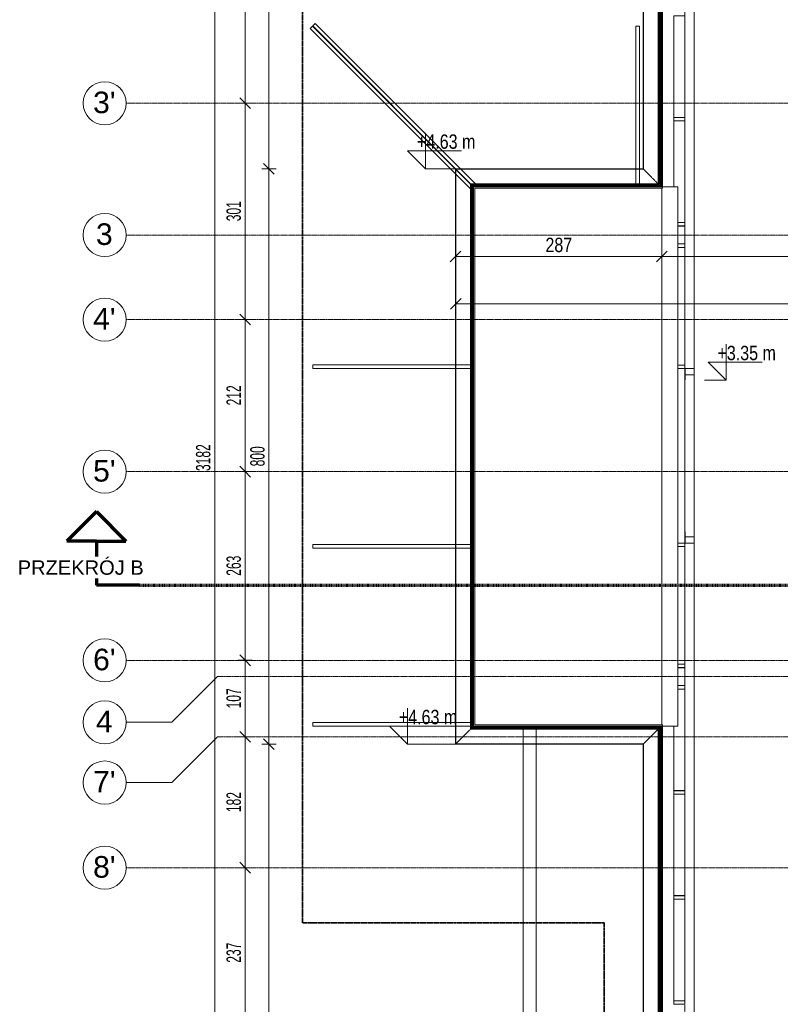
# Model space of a CAD drawing. Header units: millimetres. Extents: x -57350 to 14871, y -25411 to 16830.
# Tile 2 of 66: x -57350 to -46764, y -13094 to 603. Entities that reach past the tile are written whole.
import ezdxf

# ---------------------------------------------------------------- set-up
doc = ezdxf.new("R2010")
doc.units = ezdxf.units.MM
for name, pattern in [('__FK_przerywana', [3.2004, 1.6002, -1.6002]), ('Kreska', [6.35, 3.175, -3.175]), ('Linia siatki', [22.225, 12.7, -3.175, 3.175, -3.175])]:
    doc.linetypes.add(name, pattern=pattern)
for name, color, linetype, lineweight in [('A-ANNO-DIMS', 7, 'Continuous', 5), ('A-ANNO-DIMS-100', 7, 'Continuous', 5), ('A-DETL-GENF', 7, 'Continuous', 5), ('A-DETL-MBND', 7, 'Continuous', 5), ('A-DOOR', 7, 'Continuous', 5), ('A-DOOR-HDLN', 7, 'Kreska', 5), ('A-FLOR', 7, 'Continuous', 5), ('A-FLOR-HRAL', 7, 'Continuous', 5), ('A-GENM-HDLN', 7, 'Continuous', 5), ('A-GLAZ-CWMG', 7, 'Continuous', 5), ('A-WALL', 7, 'Continuous', 5), ('G-ANNO-DIMS', 7, 'Continuous', 5), ('G-ANNO-SYMB', 7, 'Continuous', 5), ('S-GRID', 7, 'Continuous', 5), ('S-GRID-IDEN', 7, 'Continuous', 5)]:
    doc.layers.add(name, color=color, linetype=linetype, lineweight=lineweight)
doc.layers.add('A-DETL', color=7, linetype='Continuous', lineweight=5, true_color=0x00a600)
doc.styles.add('Arial', font='arial.ttf', dxfattribs={"height": 200})
doc.styles.add('Arial_1', font='arial.ttf', dxfattribs={"height": 300})
doc.styles.add('Arial_2', font='arial.ttf', dxfattribs={"width": 0.8, "height": 200})
doc.styles.add('Arial_5', font='arial.ttf', dxfattribs={"width": 0.6, "height": 200})
doc.dimstyles.new('REVIT_standard', dxfattribs={"dimscale": 304.8, "dimtxt": 204.05188, "dimasz": 0.492126, "dimexe": 0.328084, "dimexo": 0.0625, "dimgap": 0, "dimtad": 1, "dimdec": 0, "dimlfac": 0.1, "dimzin": 0, "dimdsep": 46, "dimtxsty": 'Arial_2', "dimblk1": 'OBLIQUE', "dimblk2": 'OBLIQUE', "dimsah": 1, "dimcen": 0.09, "dimazin": 0, "dimtfac": 1, "dimtdec": 4, "dimtix": 1, "dimtmove": 0, "dimatfit": 3, "dimfxl": 0.328084, "dimfxlon": 1, "dimtvp": 1, "dimtolj": 1, "dimtzin": 0, "dimarcsym": 2})
doc.dimstyles.new('standard_wielkość_otworów', dxfattribs={"dimscale": 304.8, "dimtxt": 204.05188, "dimasz": 0.492126, "dimexe": 0.328084, "dimexo": 0.0625, "dimgap": 0, "dimtad": 1, "dimdec": 0, "dimlfac": 0.1, "dimzin": 0, "dimdsep": 46, "dimtxsty": 'Arial_5', "dimblk1": 'OBLIQUE', "dimblk2": 'OBLIQUE', "dimsah": 1, "dimcen": 0.09, "dimazin": 0, "dimtfac": 1, "dimtdec": 4, "dimtix": 1, "dimtmove": 0, "dimatfit": 3, "dimfxl": 0.328084, "dimfxlon": 1, "dimtvp": 1, "dimtolj": 1, "dimtzin": 0, "dimarcsym": 2})

# ---------------------------------------------------------------- blocks, each defined once
blk = doc.blocks.new('ARC_DOOR_DOUBLE_CURTIN WALL - ARC_DOOR_DOUBLE_CURTIN WALL-1736114-RZUT PIĘTRA I')
at = {"layer": 'A-DETL-GENF', "true_color": 0xffe2e2}
for points in [[(0, 80), (-1126, 80), (-1125, 75), (0, 75)], [(1126, 80), (0, 80), (0, 75), (1126, 75)]]:
    blk.add_hatch(color=7, dxfattribs=at).paths.add_polyline_path(points)
at = {"layer": 'A-DOOR', "color": 253, "true_color": 0xaaaaaa}
for p, q in [((-1213, 206), (-1213, 80)), ((-1126, 206), (-1126, 80)), ((1126, 206), (1126, 80)), ((1213, 206), (1213, 80)), ((-1126, 80), (-1213, 80)), ((-1056, 80), (-1126, 80)), ((-1126, 75), (-1126, 80)), ((-1056, 75), (-1056, 80)), ((1056, 80), (1126, 80)), ((1056, 75), (1056, 80)), ((1126, 75), (1126, 80)), ((1213, 80), (1126, 80))]:
    blk.add_line(p, q, dxfattribs=at)
at = {"layer": 'A-DOOR-HDLN', "color": 253, "true_color": 0xaaaaaa}
for centre, start, end in [((1126, 80), 180, 180.255), ((-1126, 80), 359.745, 360)]:
    blk.add_arc(centre, 1126, start, end, dxfattribs=at)
blk = doc.blocks.new('Prostokątny szpros - 50 x 150mm-1736108-RZUT PIĘTRA I')
at = {"layer": 'A-GLAZ-CWMG', "color": 253, "true_color": 0xaaaaaa}
for p, q in [((25, 75), (-25, 75)), ((-25, 75), (-25, -75)), ((25, -75), (25, 75)), ((-25, -75), (25, -75))]:
    blk.add_line(p, q, dxfattribs=at)
blk = doc.blocks.new('Prostokątny szpros - 50 x 150mm-V1-RZUT PIĘTRA I')
at = {"layer": 'A-GLAZ-CWMG', "color": 253, "true_color": 0xaaaaaa}
for p, q in [((-25, 19), (-25, -75)), ((25, -75), (25, 19)), ((-25, -75), (25, -75))]:
    blk.add_line(p, q, dxfattribs=at)
blk = doc.blocks.new('Prostokątny szpros - 50 x 150mm-1766945-RZUT PIĘTRA I')
at = {"layer": 'A-GLAZ-CWMG', "color": 253, "true_color": 0xaaaaaa}
for p, q in [((-48094, 2116), (-48244, 2116)), ((-48244, 2116), (-48244, 705)), ((-48094, 705), (-48094, 2116)), ((-48244, 705), (-48094, 705))]:
    blk.add_line(p, q, dxfattribs=at)
blk = doc.blocks.new('Prostokątny szpros - 50 x 150mm-V2-RZUT PIĘTRA I')
at = {"layer": 'A-GLAZ-CWMG', "color": 253, "true_color": 0xaaaaaa}
for p, q in [((-48094, -806), (-48244, -806)), ((-48244, -806), (-48244, -1724)), ((-48094, -2217), (-48094, -806)), ((-48188, -2217), (-48094, -2217))]:
    blk.add_line(p, q, dxfattribs=at)
blk = doc.blocks.new('Prostokątny szpros - 50 x 150mm-1706415-RZUT PIĘTRA I')
at = {"layer": 'A-GLAZ-CWMG', "color": 253, "true_color": 0xaaaaaa}
for p, q in [((-48094, -4251), (-48188, -4251)), ((-48094, -6678), (-48094, -4251)), ((-48188, -6678), (-48094, -6678))]:
    blk.add_line(p, q, dxfattribs=at)
blk = doc.blocks.new('Prostokątny szpros - 50 x 150mm-1769999-RZUT PIĘTRA I')
at = {"layer": 'A-GLAZ-CWMG', "color": 253, "true_color": 0xaaaaaa}
for p, q in [((-48094, -2567), (-48188, -2567)), ((-48094, -4201), (-48094, -2567)), ((-48188, -4201), (-48094, -4201))]:
    blk.add_line(p, q, dxfattribs=at)
blk = doc.blocks.new('Prostokątny szpros - 50 x 150mm-V3-RZUT PIĘTRA I')
at = {"layer": 'A-GLAZ-CWMG', "color": 253, "true_color": 0xaaaaaa}
for p, q in [((-48094, -8711), (-48188, -8711)), ((-48094, -10122), (-48094, -8711)), ((-48244, -9224), (-48244, -10122)), ((-48244, -10122), (-48094, -10122))]:
    blk.add_line(p, q, dxfattribs=at)
blk = doc.blocks.new('Prostokątny szpros - 50 x 150mm-V4-RZUT PIĘTRA I')
at = {"layer": 'A-GLAZ-CWMG', "color": 253, "true_color": 0xaaaaaa}
for p, q in [((-48094, -8411), (-48188, -8411)), ((-48094, -8661), (-48094, -8411)), ((-48188, -8661), (-48094, -8661))]:
    blk.add_line(p, q, dxfattribs=at)
blk = doc.blocks.new('Typ poręczy górnej - Górna poręcz_wewnętrzny_-1636328-RZUT PIĘTRA I')
at = {"layer": 'A-FLOR-HRAL', "color": 253, "true_color": 0xaaaaaa}
for p, q in [((-53237, 551), (-53272, 516)), ((-50997, -1689), (-53237, 551)), ((-51032, -1724), (-53272, 516)), ((-51032, -1724), (-50997, -1689))]:
    blk.add_line(p, q, dxfattribs=at)
blk = doc.blocks.new('Typ poręczy górnej - Górna poręcz_wewnętrzny_-1636339-RZUT PIĘTRA I')
at = {"layer": 'A-FLOR-HRAL', "color": 253, "true_color": 0xaaaaaa}
for p, q in [((-48726, 513), (-48776, 513)), ((-48776, -1724), (-48776, 513)), ((-48726, -1724), (-48726, 513))]:
    blk.add_line(p, q, dxfattribs=at)
blk = doc.blocks.new('Typ poręczy górnej - Górna poręcz_wewnętrzny_-1637208-RZUT PIĘTRA I')
at = {"layer": 'A-FLOR-HRAL', "color": 253, "true_color": 0xaaaaaa}
for p, q in [((-53272, -9174), (-53272, -9224)), ((-51032, -9174), (-53272, -9174)), ((-51032, -9224), (-53272, -9224))]:
    blk.add_line(p, q, dxfattribs=at)
blk = doc.blocks.new('Typ poręczy górnej - Górna poręcz_wewnętrzny_-1637219-RZUT PIĘTRA I')
at = {"layer": 'A-FLOR-HRAL', "color": 253, "true_color": 0xaaaaaa}
for p, q in [((-53273, 515), (-53308, 480)), ((-51068, -1760), (-53308, 480)), ((-51033, -1725), (-53273, 515)), ((-51068, -1760), (-51033, -1725))]:
    blk.add_line(p, q, dxfattribs=at)
blk = doc.blocks.new('Typ poręczy górnej - Górna poręcz_wewnętrzny_-1637704-RZUT PIĘTRA I')
at = {"layer": 'A-FLOR-HRAL', "color": 253, "true_color": 0xaaaaaa}
for p, q in [((-53272, -6699), (-53272, -6749)), ((-51032, -6699), (-53272, -6699)), ((-51032, -6749), (-53272, -6749))]:
    blk.add_line(p, q, dxfattribs=at)
blk = doc.blocks.new('Typ poręczy górnej - Górna poręcz_wewnętrzny_-1637723-RZUT PIĘTRA I')
at = {"layer": 'A-FLOR-HRAL', "color": 253, "true_color": 0xaaaaaa}
for p, q in [((-53272, -4199), (-53272, -4249)), ((-51032, -4199), (-53272, -4199)), ((-51032, -4249), (-53272, -4249))]:
    blk.add_line(p, q, dxfattribs=at)
blk = doc.blocks.new('Modele ogólne 1 - Modele ogólne 1-1641072-RZUT PIĘTRA I')
at = {"layer": 'A-DETL-MBND'}
for p, q in [((-48673, 10416), (-48673, -1472)), ((-48405, -1740), (-48405, 10148)), ((-48673, -1472), (-51284, -1472)), ((-51284, -1472), (-51284, -9476)), ((-51016, -1740), (-48405, -1740)), ((-51016, -9208), (-51016, -1740)), ((-48405, -9208), (-51016, -9208)), ((-48405, -21136), (-48405, -9208)), ((-51284, -9476), (-48673, -9476)), ((-48673, -9476), (-48673, -21404))]:
    blk.add_line(p, q, dxfattribs=at)
at = {"layer": 'A-GENM-HDLN'}
for p, q in [((-48670, -1476), (-48670, 10412)), ((-48463, -1682), (-48463, 10206)), ((-48463, -1683), (-48463, 10205)), ((-48453, 10196), (-48453, -1692)), ((-48443, 10186), (-48443, -1702)), ((-48433, -1712), (-48433, 10176)), ((-48433, -1713), (-48433, 10175)), ((-48423, 10166), (-48423, -1722)), ((-51281, -1476), (-48670, -1476)), ((-51281, -9473), (-51281, -1476)), ((-51074, -1682), (-48463, -1682)), ((-51074, -9266), (-51074, -1682)), ((-51074, -1683), (-48463, -1683)), ((-51074, -9266), (-51074, -1683)), ((-48453, -1692), (-51064, -1692)), ((-51064, -1692), (-51064, -9256)), ((-48443, -1702), (-51054, -1702)), ((-51054, -1702), (-51054, -9246)), ((-51044, -1712), (-48433, -1712)), ((-51044, -9236), (-51044, -1712)), ((-51044, -1713), (-48433, -1713)), ((-51044, -9236), (-51044, -1713)), ((-48423, -1722), (-51034, -1722)), ((-51034, -1722), (-51034, -9226)), ((-48463, -9266), (-51074, -9266)), ((-48463, -9266), (-51074, -9266)), ((-51064, -9256), (-48453, -9256)), ((-51054, -9246), (-48443, -9246)), ((-48433, -9236), (-51044, -9236)), ((-48433, -9236), (-51044, -9236)), ((-51034, -9226), (-48423, -9226)), ((-48463, -21194), (-48463, -9266)), ((-48463, -21194), (-48463, -9266)), ((-48453, -9256), (-48453, -21184)), ((-48443, -9246), (-48443, -21174)), ((-48433, -21164), (-48433, -9236)), ((-48433, -21164), (-48433, -9236)), ((-48423, -9226), (-48423, -21154)), ((-48670, -9473), (-51281, -9473)), ((-48670, -21401), (-48670, -9473))]:
    blk.add_line(p, q, dxfattribs=at)
for points in [[(-51281, -1476), (-51282, -1475), (-51283, -1473), (-51284, -1473), (-51284, -1472)], [(-48670, -1476), (-48671, -1475), (-48672, -1473), (-48673, -1473), (-48673, -1472)], [(-51074, -1683), (-51074, -1683), (-51074, -1683), (-51075, -1682)], [(-51074, -1682), (-51074, -1683), (-51074, -1683), (-51074, -1683)], [(-51044, -1712), (-51044, -1713), (-51044, -1713), (-51047, -1710), (-51052, -1705), (-51054, -1702)], [(-48463, -1683), (-48463, -1683), (-48463, -1683), (-48464, -1682)], [(-48463, -1682), (-48463, -1683), (-48463, -1683), (-48463, -1683)], [(-48433, -1712), (-48433, -1713), (-48433, -1713), (-48436, -1710), (-48441, -1705), (-48443, -1702)], [(-51074, -9266), (-51074, -9266), (-51074, -9266), (-51075, -9266)], [(-51074, -9266), (-51074, -9266), (-51074, -9266), (-51074, -9266)], [(-51044, -9236), (-51044, -9236), (-51044, -9236), (-51047, -9239), (-51052, -9244), (-51054, -9246)], [(-48463, -9266), (-48463, -9266), (-48463, -9266), (-48464, -9266)], [(-48463, -9266), (-48463, -9266), (-48463, -9266), (-48463, -9266)], [(-48433, -9236), (-48433, -9236), (-48433, -9236), (-48436, -9239), (-48441, -9244), (-48443, -9246)], [(-51281, -9473), (-51282, -9474), (-51283, -9475), (-51284, -9476), (-51284, -9476)], [(-48670, -9473), (-48671, -9474), (-48672, -9475), (-48673, -9476), (-48673, -9476)]]:
    blk.add_open_spline(points, degree=3, dxfattribs=at)
for points in [[(-51075, -1682), (-51075, -1681), (-51080, -1677), (-51093, -1664), (-51110, -1647), (-51126, -1631), (-51139, -1618), (-51154, -1603), (-51167, -1590), (-51178, -1579), (-51187, -1570), (-51196, -1561), (-51204, -1552), (-51214, -1543), (-51226, -1531), (-51242, -1515), (-51261, -1495), (-51274, -1482), (-51281, -1476)], [(-48464, -1682), (-48464, -1681), (-48469, -1677), (-48482, -1664), (-48499, -1647), (-48515, -1631), (-48528, -1618), (-48543, -1603), (-48556, -1590), (-48567, -1579), (-48576, -1570), (-48584, -1561), (-48593, -1552), (-48603, -1543), (-48615, -1531), (-48631, -1515), (-48650, -1496), (-48664, -1482), (-48670, -1476)], [(-51075, -9266), (-51075, -9267), (-51080, -9272), (-51093, -9285), (-51110, -9302), (-51126, -9318), (-51139, -9331), (-51154, -9346), (-51167, -9359), (-51178, -9370), (-51187, -9379), (-51195, -9388), (-51204, -9396), (-51214, -9406), (-51226, -9418), (-51242, -9434), (-51261, -9453), (-51275, -9466), (-51281, -9473)], [(-48464, -9266), (-48464, -9267), (-48469, -9272), (-48482, -9285), (-48499, -9302), (-48515, -9318), (-48528, -9331), (-48543, -9346), (-48556, -9359), (-48567, -9370), (-48576, -9379), (-48585, -9387), (-48593, -9396), (-48603, -9406), (-48615, -9418), (-48631, -9434), (-48650, -9453), (-48663, -9467), (-48670, -9473)]]:
    blk.add_open_spline(points, degree=3, knots=[0, 0, 0, 0, 0.125, 0.25, 0.375, 0.4375, 0.5, 0.5625, 0.625, 0.65625, 0.6875, 0.71875, 0.75, 0.78125, 0.8125, 0.875, 0.9375, 1, 1, 1, 1], dxfattribs=at)
blk = doc.blocks.new('Przekrój - znacznik przekroju strzałka-348499-RZUT PIĘTRA I')
at = {"layer": 'G-ANNO-SYMB', "lineweight": 70}
for p, q in [((-6, 10.22), (-10.11, 6.11)), ((-6, 10.22), (-1.89, 6.11)), ((-6, 6.11), (-10.11, 6.11)), ((-6, 6.11), (-6, 0)), ((-6, 6.11), (-1.89, 6.11)), ((0, 0), (-6, 0))]:
    blk.add_line(p, q, dxfattribs=at)
blk = doc.blocks.new('Siatka - SOsi_Sybol osi-348494-RZUT PIĘTRA I')
at = {"layer": 'S-GRID-IDEN', "color": 142, "true_color": 0x0080c0}
blk.add_circle((0, 0), 3, dxfattribs=at)
blk = doc.blocks.new('DIMBLOCK91-RZUT PIĘTRA I')
at = {"layer": 'A-ANNO-DIMS-100', "color": 250, "true_color": 0x303030, "transparency": 16777216}
for p, q in [((-51284, -2690), (-51284, -2590)), ((-48413, -2690), (-48413, -2590)), ((-51284, -2690), (-51359, -2765)), ((-51284, -2690), (-51209, -2615)), ((-51284, -2690), (-48413, -2690)), ((-51284, -2690), (-51284, -2790)), ((-48413, -2690), (-48488, -2765)), ((-48413, -2690), (-48338, -2615)), ((-48413, -2690), (-48413, -2790))]:
    blk.add_line(p, q, dxfattribs=at)
at = {"layer": 'A-ANNO-DIMS-100', "color": 0, "transparency": 16777216, "insert": (-50033, -2430), "char_height": 200, "width": 440.75, "attachment_point": 1, "line_spacing_factor": 0.941778, "style": 'Arial_2'}
blk.add_mtext('287', dxfattribs=at)
blk = doc.blocks.new('_Oblique')
at = {"color": 0, "linetype": 'ByBlock', "lineweight": -2}
blk.add_line((-0.5, -0.5), (0.5, 0.5), dxfattribs=at)
blk = doc.blocks.new('DIMBLOCK92-RZUT PIĘTRA I')
at = {"layer": 'A-ANNO-DIMS-100', "color": 250, "true_color": 0x303030, "transparency": 16777216}
for p, q in [((-48413, -2690), (-48413, -2590)), ((-36099, -2690), (-36099, -2590)), ((-48413, -2690), (-48488, -2765)), ((-48413, -2690), (-48338, -2615)), ((-48413, -2690), (-36099, -2690)), ((-48413, -2690), (-48413, -2790)), ((-36099, -2690), (-36174, -2765)), ((-36099, -2690), (-36024, -2615)), ((-36099, -2690), (-36099, -2790))]:
    blk.add_line(p, q, dxfattribs=at)
at = {"layer": 'A-ANNO-DIMS-100', "color": 0, "transparency": 16777216, "insert": (-42501, -2430), "char_height": 200, "width": 587.67, "attachment_point": 1, "line_spacing_factor": 0.941778, "style": 'Arial_2'}
blk.add_mtext('1231', dxfattribs=at)
blk = doc.blocks.new('DIMBLOCK141-RZUT PIĘTRA I')
at = {"layer": 'A-ANNO-DIMS-100', "color": 250, "true_color": 0x303030, "transparency": 16777216}
for p, q in [((-54636, 10416), (-54736, 10416)), ((-54636, 10416), (-54711, 10491)), ((-54636, 10416), (-54636, -21404)), ((-54636, 10416), (-54561, 10341)), ((-54636, 10416), (-54536, 10416)), ((-54636, -21404), (-54711, -21329)), ((-54636, -21404), (-54736, -21404)), ((-54636, -21404), (-54561, -21479)), ((-54636, -21404), (-54536, -21404))]:
    blk.add_line(p, q, dxfattribs=at)
at = {"layer": 'A-ANNO-DIMS-100', "color": 0, "transparency": 16777216, "insert": (-54896, -5676), "char_height": 200, "width": 436.98, "attachment_point": 1, "rotation": 90, "line_spacing_factor": 0.941778, "style": 'Arial_5'}
blk.add_mtext('3182', dxfattribs=at)
blk = doc.blocks.new('DIMBLOCK145-RZUT PIĘTRA I')
at = {"layer": 'A-ANNO-DIMS-100', "color": 250, "true_color": 0x303030, "transparency": 16777216}
for p, q in [((-54212, 2376), (-54312, 2376)), ((-54212, 2376), (-54287, 2451)), ((-54212, 2376), (-54212, -559)), ((-54212, 2376), (-54137, 2301)), ((-54212, 2376), (-54112, 2376)), ((-54212, -559), (-54287, -484)), ((-54212, -559), (-54312, -559)), ((-54212, -559), (-54137, -634)), ((-54212, -559), (-54112, -559))]:
    blk.add_line(p, q, dxfattribs=at)
at = {"layer": 'A-ANNO-DIMS-100', "color": 0, "transparency": 16777216, "insert": (-54472, 772), "char_height": 200, "width": 327.74, "attachment_point": 1, "rotation": 90, "line_spacing_factor": 0.941778, "style": 'Arial_5'}
blk.add_mtext('294', dxfattribs=at)
blk = doc.blocks.new('DIMBLOCK146-RZUT PIĘTRA I')
at = {"layer": 'A-ANNO-DIMS-100', "color": 250, "true_color": 0x303030, "transparency": 16777216}
for p, q in [((-54212, -559), (-54287, -484)), ((-54212, -559), (-54312, -559)), ((-54212, -559), (-54212, -3569)), ((-54212, -559), (-54137, -634)), ((-54212, -559), (-54112, -559)), ((-54212, -3569), (-54287, -3494)), ((-54212, -3569), (-54312, -3569)), ((-54212, -3569), (-54137, -3644)), ((-54212, -3569), (-54112, -3569))]:
    blk.add_line(p, q, dxfattribs=at)
at = {"layer": 'A-ANNO-DIMS-100', "color": 0, "transparency": 16777216, "insert": (-54472, -2201), "char_height": 200, "width": 327.74, "attachment_point": 1, "rotation": 90, "line_spacing_factor": 0.941778, "style": 'Arial_5'}
blk.add_mtext('301', dxfattribs=at)
blk = doc.blocks.new('DIMBLOCK147-RZUT PIĘTRA I')
at = {"layer": 'A-ANNO-DIMS-100', "color": 250, "true_color": 0x303030, "transparency": 16777216}
for p, q in [((-54212, -3569), (-54287, -3494)), ((-54212, -3569), (-54312, -3569)), ((-54212, -3569), (-54212, -5684)), ((-54212, -3569), (-54137, -3644)), ((-54212, -3569), (-54112, -3569)), ((-54212, -5684), (-54287, -5609)), ((-54212, -5684), (-54312, -5684)), ((-54212, -5684), (-54137, -5759)), ((-54212, -5684), (-54112, -5684))]:
    blk.add_line(p, q, dxfattribs=at)
at = {"layer": 'A-ANNO-DIMS-100', "color": 0, "transparency": 16777216, "insert": (-54472, -4763), "char_height": 200, "width": 327.74, "attachment_point": 1, "rotation": 90, "line_spacing_factor": 0.941778, "style": 'Arial_5'}
blk.add_mtext('212', dxfattribs=at)
blk = doc.blocks.new('DIMBLOCK148-RZUT PIĘTRA I')
at = {"layer": 'A-ANNO-DIMS-100', "color": 250, "true_color": 0x303030, "transparency": 16777216}
for p, q in [((-54212, -5684), (-54287, -5609)), ((-54212, -5684), (-54312, -5684)), ((-54212, -5684), (-54212, -8309)), ((-54212, -5684), (-54137, -5759)), ((-54212, -5684), (-54112, -5684)), ((-54212, -8309), (-54312, -8309)), ((-54212, -8309), (-54287, -8234)), ((-54212, -8309), (-54137, -8384)), ((-54212, -8309), (-54112, -8309))]:
    blk.add_line(p, q, dxfattribs=at)
at = {"layer": 'A-ANNO-DIMS-100', "color": 0, "transparency": 16777216, "insert": (-54472, -7133), "char_height": 200, "width": 327.74, "attachment_point": 1, "rotation": 90, "line_spacing_factor": 0.941778, "style": 'Arial_5'}
blk.add_mtext('263', dxfattribs=at)
blk = doc.blocks.new('DIMBLOCK149-RZUT PIĘTRA I')
at = {"layer": 'A-ANNO-DIMS-100', "color": 250, "true_color": 0x303030, "transparency": 16777216}
for p, q in [((-54212, -8309), (-54312, -8309)), ((-54212, -8309), (-54287, -8234)), ((-54212, -8309), (-54212, -9374)), ((-54212, -8309), (-54137, -8384)), ((-54212, -8309), (-54112, -8309)), ((-54212, -9374), (-54287, -9299)), ((-54212, -9374), (-54312, -9374)), ((-54212, -9374), (-54137, -9449)), ((-54212, -9374), (-54112, -9374))]:
    blk.add_line(p, q, dxfattribs=at)
at = {"layer": 'A-ANNO-DIMS-100', "color": 0, "transparency": 16777216, "insert": (-54472, -8978), "char_height": 200, "width": 327.74, "attachment_point": 1, "rotation": 90, "line_spacing_factor": 0.941778, "style": 'Arial_5'}
blk.add_mtext('107', dxfattribs=at)
blk = doc.blocks.new('DIMBLOCK150-RZUT PIĘTRA I')
at = {"layer": 'A-ANNO-DIMS-100', "color": 250, "true_color": 0x303030, "transparency": 16777216}
for p, q in [((-54212, -9374), (-54287, -9299)), ((-54212, -9374), (-54312, -9374)), ((-54212, -9374), (-54212, -11194)), ((-54212, -9374), (-54137, -9449)), ((-54212, -9374), (-54112, -9374)), ((-54212, -11194), (-54312, -11194)), ((-54212, -11194), (-54287, -11119)), ((-54212, -11194), (-54137, -11269)), ((-54212, -11194), (-54112, -11194))]:
    blk.add_line(p, q, dxfattribs=at)
at = {"layer": 'A-ANNO-DIMS-100', "color": 0, "transparency": 16777216, "insert": (-54472, -10421), "char_height": 200, "width": 327.74, "attachment_point": 1, "rotation": 90, "line_spacing_factor": 0.941778, "style": 'Arial_5'}
blk.add_mtext('182', dxfattribs=at)
blk = doc.blocks.new('DIMBLOCK151-RZUT PIĘTRA I')
at = {"layer": 'A-ANNO-DIMS-100', "color": 250, "true_color": 0x303030, "transparency": 16777216}
for p, q in [((-54212, -11194), (-54312, -11194)), ((-54212, -11194), (-54287, -11119)), ((-54212, -11194), (-54212, -13564)), ((-54212, -11194), (-54137, -11269)), ((-54212, -11194), (-54112, -11194)), ((-54212, -13564), (-54287, -13489)), ((-54212, -13564), (-54312, -13564)), ((-54212, -13564), (-54137, -13639)), ((-54212, -13564), (-54112, -13564))]:
    blk.add_line(p, q, dxfattribs=at)
at = {"layer": 'A-ANNO-DIMS-100', "color": 0, "transparency": 16777216, "insert": (-54472, -12516), "char_height": 200, "width": 327.74, "attachment_point": 1, "rotation": 90, "line_spacing_factor": 0.941778, "style": 'Arial_5'}
blk.add_mtext('237', dxfattribs=at)
blk = doc.blocks.new('DIMBLOCK155-RZUT PIĘTRA I')
at = {"layer": 'A-ANNO-DIMS-100', "color": 250, "true_color": 0x303030, "transparency": 16777216}
for p, q in [((-53881, 10416), (-53981, 10416)), ((-53881, 10416), (-53956, 10491)), ((-53881, 10416), (-53881, -1472)), ((-53881, 10416), (-53806, 10341)), ((-53881, 10416), (-53781, 10416)), ((-53881, -1472), (-53981, -1472)), ((-53881, -1472), (-53956, -1397)), ((-53881, -1472), (-53806, -1547)), ((-53881, -1472), (-53781, -1472))]:
    blk.add_line(p, q, dxfattribs=at)
at = {"layer": 'A-ANNO-DIMS-100', "color": 0, "transparency": 16777216, "insert": (-54141, 4290), "char_height": 200, "width": 436.98, "attachment_point": 1, "rotation": 90, "line_spacing_factor": 0.941778, "style": 'Arial_5'}
blk.add_mtext('1189', dxfattribs=at)
blk = doc.blocks.new('DIMBLOCK156-RZUT PIĘTRA I')
at = {"layer": 'A-ANNO-DIMS-100', "color": 250, "true_color": 0x303030, "transparency": 16777216}
for p, q in [((-53881, -1472), (-53981, -1472)), ((-53881, -1472), (-53956, -1397)), ((-53881, -1472), (-53881, -9476)), ((-53881, -1472), (-53806, -1547)), ((-53881, -1472), (-53781, -1472)), ((-53881, -9476), (-53956, -9401)), ((-53881, -9476), (-53981, -9476)), ((-53881, -9476), (-53806, -9551)), ((-53881, -9476), (-53781, -9476))]:
    blk.add_line(p, q, dxfattribs=at)
at = {"layer": 'A-ANNO-DIMS-100', "color": 0, "transparency": 16777216, "insert": (-54141, -5611), "char_height": 200, "width": 327.74, "attachment_point": 1, "rotation": 90, "line_spacing_factor": 0.941778, "style": 'Arial_5'}
blk.add_mtext('800', dxfattribs=at)
blk = doc.blocks.new('DIMBLOCK157-RZUT PIĘTRA I')
at = {"layer": 'A-ANNO-DIMS-100', "color": 250, "true_color": 0x303030, "transparency": 16777216}
for p, q in [((-53881, -9476), (-53956, -9401)), ((-53881, -9476), (-53981, -9476)), ((-53881, -9476), (-53881, -21404)), ((-53881, -9476), (-53806, -9551)), ((-53881, -9476), (-53781, -9476)), ((-53881, -21404), (-53956, -21329)), ((-53881, -21404), (-53981, -21404)), ((-53881, -21404), (-53806, -21479)), ((-53881, -21404), (-53781, -21404))]:
    blk.add_line(p, q, dxfattribs=at)
at = {"layer": 'A-ANNO-DIMS-100', "color": 0, "transparency": 16777216, "insert": (-54141, -15622), "char_height": 200, "width": 436.98, "attachment_point": 1, "rotation": 90, "line_spacing_factor": 0.941778, "style": 'Arial_5'}
blk.add_mtext('1193', dxfattribs=at)
blk = doc.blocks.new('Rzędne punktów - Znacznik rzędnej-348474-RZUT PIĘTRA I')
at = {"layer": 'G-ANNO-DIMS'}
for p, q in [((0, 0), (0, 5)), ((-2.5, 2.5), (0, 0)), ((-2.5, 2.5), (5, 2.5))]:
    blk.add_line(p, q, dxfattribs=at)
blk = doc.blocks.new('DIMBLOCK262-RZUT PIĘTRA I')
at = {"layer": 'A-ANNO-DIMS-100', "color": 250, "true_color": 0x303030, "transparency": 16777216}
for p, q in [((-51281, -3349), (-51281, -3249)), ((-51281, -3349), (-51206, -3274)), ((-36099, -3349), (-36099, -3249)), ((-36099, -3349), (-36024, -3274)), ((-51281, -3349), (-51356, -3424)), ((-51281, -3349), (-36099, -3349)), ((-51281, -3349), (-51281, -3449)), ((-36099, -3349), (-36174, -3424)), ((-36099, -3349), (-36099, -3449))]:
    blk.add_line(p, q, dxfattribs=at)
at = {"layer": 'A-ANNO-DIMS-100', "color": 0, "transparency": 16777216, "insert": (-43872, -3089), "char_height": 200, "width": 436.98, "attachment_point": 1, "line_spacing_factor": 0.941778, "style": 'Arial_5'}
blk.add_mtext('1518', dxfattribs=at)

msp = doc.modelspace()

# ---------------------------------------------------------------- linework, layer by layer
at = {"layer": 'A-DETL', "color": 4, "linetype": '__FK_przerywana', "lineweight": 35, "true_color": 0x00ffff}
for p, q in [((-53413.41602, -11959.40745), (-53413.41602, 1105.59255)), ((-49213.41602, -11959.40745), (-53413.41602, -11959.40745)), ((-49213.41602, -11959.40745), (-49213.41602, -22054.40745))]:
    msp.add_line(p, q, dxfattribs=at)
at = {"layer": 'A-DETL-MBND'}
msp.add_line((-48413.41602, -9208.40745), (-48413.41602, -1740.40745), dxfattribs=at)
at = {"layer": 'A-FLOR', "color": 253, "true_color": 0xaaaaaa}
for p, q in [((-47963.41602, -20694.40745), (-47963.41602, 9705.59255)), ((-51032.41602, -1724.40745), (-48188.41602, -1724.40745)), ((-51032.41602, -9224.40745), (-51032.41602, -1724.40745)), ((-48188.41602, -1724.40745), (-48188.41602, -9224.40745)), ((-50343.41602, -9224.40745), (-51032.41602, -9224.40745)), ((-50163.41602, -9224.40745), (-48188.41602, -9224.40745)), ((-48413.41602, -9224.40745), (-48413.41602, -21034.40745))]:
    msp.add_line(p, q, dxfattribs=at)
at = {"layer": 'A-WALL', "color": 253, "true_color": 0xaaaaaa}
for p, q in [((-48413.41602, 10155.59255), (-48413.41602, -1724.40745)), ((-50343.41602, -9224.40745), (-50343.41602, -19434.40745)), ((-50343.41602, -9224.40745), (-50163.41602, -9224.40745)), ((-50163.41602, -19614.40745), (-50163.41602, -9224.40745))]:
    msp.add_line(p, q, dxfattribs=at)
at = {"layer": 'G-ANNO-DIMS', "color": 1, "true_color": 0xff0000}
for p, q in [((-51284.41602, -1472.40745), (-51700.21157, -1472.40745)), ((-47819.31968, -4412.81751), (-47518.03113, -4412.81751)), ((-51936.35665, -9476.40745), (-51952.64251, -9476.40745)), ((-51284.41602, -9476.40745), (-51936.35665, -9476.40745))]:
    msp.add_line(p, q, dxfattribs=at)
at = {"layer": 'G-ANNO-SYMB', "linetype": 'Kreska', "lineweight": 70}
msp.add_line((-55682.0653, -7263.09522), (97.70978, -7263.09522), dxfattribs=at)
at = {"layer": 'S-GRID', "linetype": 'Linia siatki'}
for p, q in [((-48093.41602, 15853.26345), (-48093.41602, -23865.32553)), ((-55866.74056, -559.40745), (1287.74041, -559.40745)), ((-55866.74056, -2392.40745), (1287.74041, -2392.40745)), ((-55866.74056, -3569.40745), (1287.74041, -3569.40745)), ((-55866.74056, -5684.40745), (1287.74041, -5684.40745)), ((-55866.74056, -8309.40745), (1287.74041, -8309.40745)), ((-54596.74056, -8536.40745), (17.74041, -8536.40745)), ((-54596.74056, -9374.40745), (17.74041, -9374.40745)), ((-55866.74056, -11194.40745), (1287.74041, -11194.40745))]:
    msp.add_line(p, q, dxfattribs=at)
at = {"layer": 'S-GRID'}
for p, q in [((-54596.74056, -8536.40745), (-55231.74056, -9171.40745)), ((-55231.74056, -9171.40745), (-55866.74056, -9171.40745)), ((-54596.74056, -9374.40745), (-55231.74056, -10009.40745)), ((-55231.74056, -10009.40745), (-55866.74056, -10009.40745))]:
    msp.add_line(p, q, dxfattribs=at)

# ---------------------------------------------------------------- block references
at = {"layer": 'A-DOOR', "color": 253, "true_color": 0xaaaaaa, "rotation": 269.9999999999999}
msp.add_blockref('ARC_DOOR_DOUBLE_CURTIN WALL - ARC_DOOR_DOUBLE_CURTIN WALL-1736114-RZUT PIĘTRA I', (-48169.41602, -5464.40745), dxfattribs=at)
at = {"layer": 'A-FLOR-HRAL', "color": 253, "true_color": 0xaaaaaa}
for name in ['Typ poręczy górnej - Górna poręcz_wewnętrzny_-1636328-RZUT PIĘTRA I', 'Typ poręczy górnej - Górna poręcz_wewnętrzny_-1637219-RZUT PIĘTRA I', 'Typ poręczy górnej - Górna poręcz_wewnętrzny_-1636339-RZUT PIĘTRA I', 'Typ poręczy górnej - Górna poręcz_wewnętrzny_-1637723-RZUT PIĘTRA I', 'Typ poręczy górnej - Górna poręcz_wewnętrzny_-1637704-RZUT PIĘTRA I', 'Typ poręczy górnej - Górna poręcz_wewnętrzny_-1637208-RZUT PIĘTRA I']:
    msp.add_blockref(name, (0, 0), dxfattribs=at)
at = {"layer": 'A-GENM-HDLN'}
msp.add_blockref('Modele ogólne 1 - Modele ogólne 1-1641072-RZUT PIĘTRA I', (0, 0), dxfattribs=at)
at = {"layer": 'A-GLAZ-CWMG', "color": 253, "true_color": 0xaaaaaa}
for name, p in [('Prostokątny szpros - 50 x 150mm-1766945-RZUT PIĘTRA I', (0, -1461)), ('Prostokątny szpros - 50 x 150mm-V2-RZUT PIĘTRA I', (0, 0)), ('Prostokątny szpros - 50 x 150mm-V4-RZUT PIĘTRA I', (0, 6144)), ('Prostokątny szpros - 50 x 150mm-1769999-RZUT PIĘTRA I', (0, 0)), ('Prostokątny szpros - 50 x 150mm-1706415-RZUT PIĘTRA I', (0, 0)), ('Prostokątny szpros - 50 x 150mm-1769999-RZUT PIĘTRA I', (0, -4160.4)), ('Prostokątny szpros - 50 x 150mm-V4-RZUT PIĘTRA I', (0, 0)), ('Prostokątny szpros - 50 x 150mm-V3-RZUT PIĘTRA I', (0, 0)), ('Prostokątny szpros - 50 x 150mm-1766945-RZUT PIĘTRA I', (0, -12288)), ('Prostokątny szpros - 50 x 150mm-1766945-RZUT PIĘTRA I', (0, -13749))]:
    msp.add_blockref(name, p, dxfattribs=at)
at = {"layer": 'A-GLAZ-CWMG', "color": 253, "true_color": 0xaaaaaa, "extrusion": (0, 0, -1), "rotation": 270.0000000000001}
for name, p in [('Prostokątny szpros - 50 x 150mm-1736108-RZUT PIĘTRA I', (48169.41602, -781.40745)), ('Prostokątny szpros - 50 x 150mm-V1-RZUT PIĘTRA I', (48169.41602, -2242.40745)), ('Prostokątny szpros - 50 x 150mm-V1-RZUT PIĘTRA I', (48169.41602, -2542.40745)), ('Prostokątny szpros - 50 x 150mm-V1-RZUT PIĘTRA I', (48169.41602, -4226.00745)), ('Prostokątny szpros - 50 x 150mm-V1-RZUT PIĘTRA I', (48169.41602, -6702.80745)), ('Prostokątny szpros - 50 x 150mm-V1-RZUT PIĘTRA I', (48169.41602, -8386.40745)), ('Prostokątny szpros - 50 x 150mm-V1-RZUT PIĘTRA I', (48169.41602, -8686.40745)), ('Prostokątny szpros - 50 x 150mm-1736108-RZUT PIĘTRA I', (48169.41602, -10147.40745)), ('Prostokątny szpros - 50 x 150mm-1736108-RZUT PIĘTRA I', (48169.41602, -11608.40745)), ('Prostokątny szpros - 50 x 150mm-1736108-RZUT PIĘTRA I', (48169.41602, -13069.40745))]:
    msp.add_blockref(name, p, dxfattribs=at)
at = {"layer": 'G-ANNO-DIMS', "xscale": 99.99999999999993, "yscale": 99.99999999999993, "zscale": 99.99999999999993}
for p in [(-51700.21157, -1472.40745), (-47518.03113, -4412.81751), (-51952.64251, -9476.40745)]:
    msp.add_blockref('Rzędne punktów - Znacznik rzędnej-348474-RZUT PIĘTRA I', p, dxfattribs=at)
at = {"layer": 'G-ANNO-SYMB', "lineweight": 70, "xscale": 99.99999999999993, "yscale": 99.99999999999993, "zscale": 99.99999999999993}
msp.add_blockref('Przekrój - znacznik przekroju strzałka-348499-RZUT PIĘTRA I', (-55682.0653, -7263.09522), dxfattribs=at)
at = {"layer": 'S-GRID-IDEN', "color": 142, "true_color": 0x0080c0, "xscale": 99.99999999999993, "yscale": 99.99999999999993, "zscale": 99.99999999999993, "rotation": 269.9999999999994}
for p in [(-56166.74056, -559.40745), (-56166.74056, -2392.40745), (-56166.74056, -3569.40745), (-56166.74056, -5684.40745), (-56166.74056, -8309.40745), (-56166.74056, -9171.40745), (-56166.74056, -10009.40745), (-56166.74056, -11194.40745)]:
    msp.add_blockref('Siatka - SOsi_Sybol osi-348494-RZUT PIĘTRA I', p, dxfattribs=at)

# ---------------------------------------------------------------- texts
at = {"layer": 'G-ANNO-DIMS', "color": 1, "true_color": 0xff0000, "char_height": 200, "width": 962.2685768, "attachment_point": 1, "line_spacing_factor": 0.941778, "style": 'Arial_2'}
for s, insert in [('+4.63 m', (-51821.15681, -993.34374)), ('+3.35 m', (-47638.97637, -3933.75379)), ('+4.63 m', (-52073.58775, -8997.34374))]:
    msp.add_mtext(s, dxfattribs=dict(at, insert=insert))
at = {"layer": 'S-GRID-IDEN', "color": 142, "true_color": 0x0080c0, "char_height": 300, "attachment_point": 1, "style": 'Arial_1'}
for s, insert, width in [("3'", (-56328.28597, -397.51464), 384.81), ('\\fArial|b0|i0|c238|p34|;3', (-56288.78597, -2230.51464), 288.6075), ("4'", (-56328.28597, -3407.51464), 384.81), ("5'", (-56328.28597, -5522.51464), 384.81), ("6'", (-56328.28597, -8147.51464), 384.81), ('\\fArial|b0|i0|c238|p34|;4', (-56288.78597, -9009.51464), 288.6075), ("7'", (-56328.28597, -9847.51464), 384.81), ("8'", (-56328.28597, -11032.51464), 384.81)]:
    msp.add_mtext(s, dxfattribs=dict(at, insert=insert, width=width))

# ---------------------------------------------------------------- dimensions: what is measured, and where the dimension line sits
at = {"layer": 'A-ANNO-DIMS', "color": 250, "true_color": 0x303030}
for base, p1, p2, override, picture, middle in [((-54636.30815, -21404.40745), (-54536.30815, 10415.59255), (-54536.30815, -21404.40745), {"dimpost": '<>', "dimfxl": 31820}, 'DIMBLOCK141-RZUT PIĘTRA I', (-54738.49096, -5494.40745)), ((-53881.15958, -1472.40745), (-53781.15958, 10415.59255), (-53781.15958, -1472.40745), {"dimpost": '<>', "dimfxl": 11888}, 'DIMBLOCK155-RZUT PIĘTRA I', (-53983.27418, 4471.59255)), ((-54211.8764850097, -559.4074520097), (-54111.8764850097, 2375.5925479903), (-54111.8764850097, -559.4074520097), {"dimpost": '<>', "dimfxl": 2935}, 'DIMBLOCK145-RZUT PIĘTRA I', (-54313.9910831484, 908.0925479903)), ((-54211.87649, -3569.40745), (-54111.87649, -559.40745), (-54111.87649, -3569.40745), {"dimpost": '<>', "dimfxl": 3010}, 'DIMBLOCK146-RZUT PIĘTRA I', (-54314.0593, -2064.40745)), ((-53881.15958, -9476.40745), (-53781.15958, -1472.40745), (-53781.15958, -9476.40745), {"dimpost": '<>', "dimfxl": 8004}, 'DIMBLOCK156-RZUT PIĘTRA I', (-53983.27418, -5474.40745)), ((-54211.8764850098, -5684.4074520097), (-54111.8764850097, -3569.4074520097), (-54111.8764850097, -5684.4074520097), {"dimpost": '<>', "dimfxl": 2115}, 'DIMBLOCK147-RZUT PIĘTRA I', (-54312.2857625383, -4626.9074520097)), ((-54211.8764850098, -8309.4074520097), (-54111.8764850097, -5684.4074520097), (-54111.8764850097, -8309.4074520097), {"dimpost": '<>', "dimfxl": 2625}, 'DIMBLOCK148-RZUT PIĘTRA I', (-54314.0592959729, -6996.9074520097)), ((-54211.8764850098, -9374.4074520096), (-54111.8764850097, -8309.4074520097), (-54111.8764850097, -9374.4074520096), {"dimpost": '<>', "dimfxl": 1065}, 'DIMBLOCK149-RZUT PIĘTRA I', (-54313.9910831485, -8841.9074520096)), ((-54211.87649, -11194.40745), (-54111.87649, -9374.40745), (-54111.87649, -11194.40745), {"dimpost": '<>', "dimfxl": 1820}, 'DIMBLOCK150-RZUT PIĘTRA I', (-54313.99108, -10284.40745)), ((-53881.15958, -21404.40745), (-53781.15958, -9476.40745), (-53781.15958, -21404.40745), {"dimpost": '<>', "dimfxl": 11928}, 'DIMBLOCK157-RZUT PIĘTRA I', (-53983.34239, -15440.40745)), ((-54211.87649, -13564.40745), (-54111.87649, -11194.40745), (-54111.87649, -13564.40745), {"dimpost": '<>', "dimfxl": 2370}, 'DIMBLOCK151-RZUT PIĘTRA I', (-54314.0593, -12379.40745))]:
    dim = msp.add_linear_dim(base=base, p1=p1, p2=p2, angle=90, dimstyle='standard_wielkość_otworów', override=override, dxfattribs=at)
    dim.commit()
    dim.dimension.update_dxf_attribs({"geometry": picture, "text_midpoint": middle})
for base, p1, p2, dimstyle, override, picture, middle in [((-48413.41602, -2689.73209), (-51284.41602, -2589.73209), (-48413.41602, -2589.73209), 'REVIT_standard', {"dimpost": '<>', "dimfxl": 2871}, 'DIMBLOCK91-RZUT PIĘTRA I', (-49848.91602, -2587.6175)), ((-36099.41602, -2689.73209), (-48413.41602, -2589.73209), (-36099.41602, -2589.73209), 'REVIT_standard', {"dimpost": '<>', "dimfxl": 12314}, 'DIMBLOCK92-RZUT PIĘTRA I', (-42256.41602, -2587.54928)), ((-36099.41602, -3348.69655), (-51281.11436, -3248.69655), (-36099.41602, -3248.69655), 'standard_wielkość_otworów', {"dimpost": '<>', "dimfxl": 15181.698339}, 'DIMBLOCK262-RZUT PIĘTRA I', (-43690.26519, -3246.58195))]:
    dim = msp.add_linear_dim(base=base, p1=p1, p2=p2, dimstyle=dimstyle, override=override, dxfattribs=at)
    dim.commit()
    dim.dimension.update_dxf_attribs({"geometry": picture, "text_midpoint": middle})

# ---------------------------------------------------------------- next in the draw order: texts
at = {"layer": 'G-ANNO-SYMB', "insert": (-57377.38051, -6918.79989), "char_height": 200, "width": 2172.573125, "attachment_point": 1, "style": 'Arial', "bg_fill": 3, "box_fill_scale": 1.25, "bg_fill_color": 256, "bg_fill_true_color": 13158600, "bg_fill_transparency": 0}
msp.add_mtext('PRZEKRÓJ B', dxfattribs=at)

doc.saveas('drawing.dxf')
